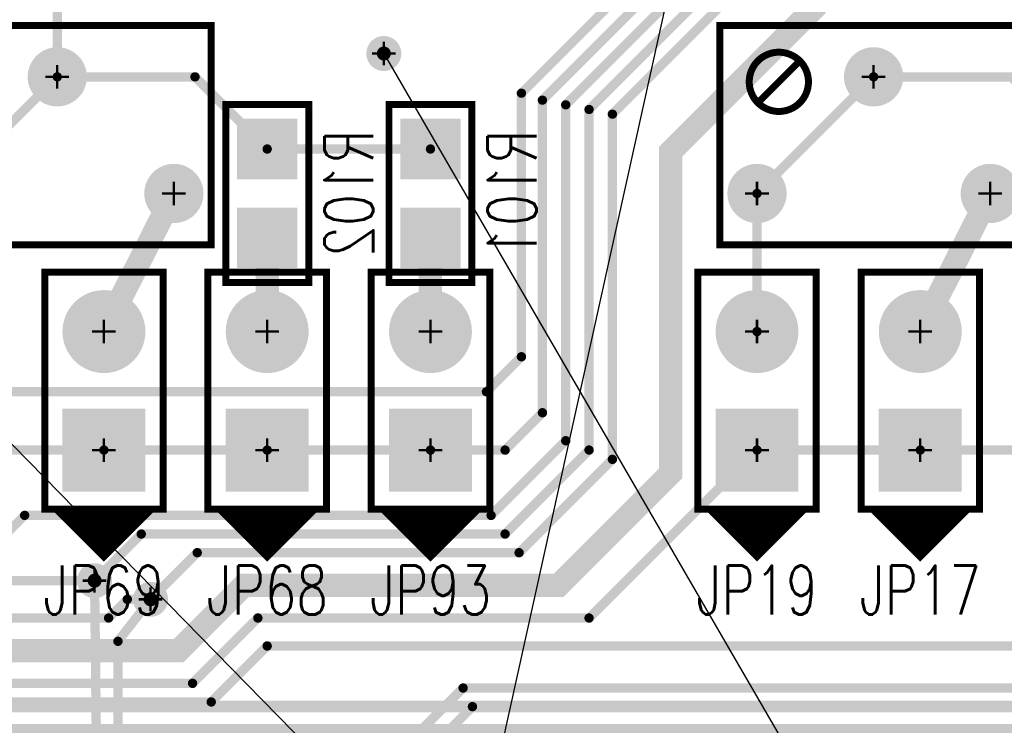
# Model space of a CAD drawing. Extents: x -1 to 210, y -5 to 148.
# Tile 45 of 52: x 138 to 159, y 81 to 96. Entities that reach past the tile are written whole.
import ezdxf
from ezdxf.enums import TextEntityAlignment as Align

# ---------------------------------------------------------------- set-up
doc = ezdxf.new("R2010")
doc.units = 0
for name, pattern in [('POUR_01_-1_0_000000', [2, 1, 1]), ('SIG_115', [2, 1, 1]), ('SIG_116', [2, 1, 1]), ('SIG_118', [2, 1, 1]), ('SIG_119', [2, 1, 1]), ('SIG_12', [2, 1, 1]), ('SIG_120', [2, 1, 1]), ('SIG_202', [2, 1, 1]), ('SIG_211', [2, 1, 1]), ('SIG_221', [2, 1, 1]), ('SIG_229', [2, 1, 1]), ('SIG_230', [2, 1, 1]), ('SIG_5', [2, 1, 1]), ('SIG_52', [2, 1, 1]), ('SIG_67', [2, 1, 1]), ('SIG_68', [2, 1, 1]), ('SIG_69', [2, 1, 1]), ('SIG_82', [2, 1, 1]), ('SIG_83', [2, 1, 1]), ('SIG_94', [2, 1, 1])]:
    doc.linetypes.add(name, pattern=pattern)
for name, color, linetype in [('DRIL_PLTE_THRU_01', 176, 'CONTINUOUS'), ('DRIL_PLTE_THRU_02', 255, 'CONTINUOUS'), ('DRIL_PLTE_THRU_03', 106, 'CONTINUOUS'), ('DRIL_PLTE_THRU_04', 16, 'CONTINUOUS'), ('DRIL_SYMBOL', 254, 'CONTINUOUS'), ('LINK_00', 57, 'CONTINUOUS'), ('PADS_BOT', 1, 'CONTINUOUS'), ('PADS_INNER', 5, 'CONTINUOUS'), ('PADS_TOP', 5, 'CONTINUOUS'), ('PART_BOT_2DLINE_00', 6, 'CONTINUOUS'), ('PART_NAME_01', 4, 'CONTINUOUS'), ('PART_NAME_04', 6, 'CONTINUOUS'), ('PART_TOP_2DLINE_00', 4, 'CONTINUOUS'), ('PART_TOP_2DLINE_01', 4, 'CONTINUOUS'), ('POUR_HEADER_03', 112, 'CONTINUOUS'), ('TRACE_01', 5, 'CONTINUOUS'), ('TRACE_04', 1, 'CONTINUOUS'), ('VIAPTS', 5, 'CONTINUOUS')]:
    doc.layers.add(name, color=color, linetype=linetype)
doc.styles.add('W0$15', font='simplex', dxfattribs={"width": 0.75})

# ---------------------------------------------------------------- blocks, each defined once
blk = doc.blocks.new('POUR_HEADER_4')
at = {"layer": 'POUR_HEADER_03', "linetype": 'POUR_01_-1_0_000000', "const_width": 0.25}
blk.add_lwpolyline([(-19.75, -1.25), (15.75, -1.25), (15.75, -4.75), (25.25, -4.75), (25.25, -61.25), (-2.25, -61.25), (-2.25, -106), (-25.75, -106), (-25.75, -70.75), (-16.75, -70.75), (-16.75, -50.25), (-30.5, -50.25), (-30.5, -40), (-53.25, -40), (-53.25, -46), (-59, -46), (-59, -34.75), (-2.25, -34.75), (-2.25, -52.25), (22, -52.25), (22, -22.5), (0, -22.5), (0, -6.5), (-19.75, -6.5)], close=True, dxfattribs=at)
blk = doc.blocks.new('POUR_HEADER_5')
at = {"layer": 'POUR_HEADER_03', "linetype": 'POUR_01_-1_0_000000', "const_width": 0.25}
blk.add_lwpolyline([(-17, -10), (33.25, -10), (33.25, -20.5), (55.25, -20.5), (55.25, -49.25), (32, -49.25), (32, -31.75), (-25.75, -31.75)], dxfattribs=at)
blk = doc.blocks.new('SMOOTH_0$15')
at = {"const_width": 0.075}
blk.add_lwpolyline([(-0.0375, 0, 1), (0.0375, 0, 1)], format="xyb", close=True, dxfattribs=at)
blk = doc.blocks.new('PART_BODY_TOP_24')
at = {"layer": 'PART_TOP_2DLINE_00', "const_width": 0.15}
blk.add_lwpolyline([(-1.27, -1.27), (3.81, -1.27), (3.81, 1.27), (-1.27, 1.27)], close=True, dxfattribs=at)
blk.add_lwpolyline([(-1.27, 1.016), (-2.286, 0), (-1.27, -1.016), (-1.27, 0.889), (-2.159, 0), (-1.397, -0.762), (-1.397, 0.635), (-2.032, 0), (-1.524, -0.508), (-1.524, 0.381), (-1.905, 0), (-1.651, -0.254), (-1.651, 0.127), (-1.778, 0), (-1.651, -0.127)], dxfattribs=at)
at = {"layer": 'PART_TOP_2DLINE_00'}
for p in [(-1.27, 1.27), (3.81, 1.27), (-1.27, 1.016), (-1.27, 0.889), (-1.397, 0.635), (-1.524, 0.381), (-2.286, 0), (-2.159, 0), (-2.032, 0), (-1.905, 0), (-1.778, 0), (-1.651, 0.127), (-1.651, -0.127), (-1.651, -0.254), (-1.524, -0.508), (-1.397, -0.762), (-1.27, -1.016), (-1.27, -1.27), (3.81, -1.27)]:
    blk.add_blockref('SMOOTH_0$15', p, dxfattribs=at)
blk = doc.blocks.new('DRIL_SYMBOL_1')
at = {"layer": 'DRIL_SYMBOL', "const_width": 0.0508}
for points in [[(0, -0.254), (0, 0.254)], [(-0.254, 0), (0.254, 0)]]:
    blk.add_lwpolyline(points, dxfattribs=at)
blk = doc.blocks.new('DRIL_HOLE_1')
at = {"const_width": 0.5}
blk.add_lwpolyline([(-0.25, 0, 1), (0.25, 0, 1)], format="xyb", close=True, dxfattribs=at)
blk.add_blockref('DRIL_SYMBOL_1', (0, 0))
blk = doc.blocks.new('PAD_5')
at = {"const_width": 0.889}
blk.add_lwpolyline([(0, -0.4445, 1), (0, 0.4445, 1)], format="xyb", close=True, dxfattribs=at)
blk = doc.blocks.new('PAD_6')
at = {"const_width": 1.778}
blk.add_lwpolyline([(-0.889, 0), (0.889, 0)], dxfattribs=at)
blk = doc.blocks.new('STK_TOP_8')
at = {"layer": 'DRIL_PLTE_THRU_01'}
blk.add_blockref('DRIL_HOLE_1', (0, 0), dxfattribs=at)
at = {"layer": 'DRIL_PLTE_THRU_02'}
blk.add_blockref('DRIL_HOLE_1', (0, 0), dxfattribs=at)
at = {"layer": 'DRIL_PLTE_THRU_03'}
blk.add_blockref('DRIL_HOLE_1', (0, 0), dxfattribs=at)
at = {"layer": 'DRIL_PLTE_THRU_04'}
blk.add_blockref('DRIL_HOLE_1', (0, 0), dxfattribs=at)
at = {"layer": 'PADS_BOT'}
blk.add_blockref('PAD_6', (0, 0), dxfattribs=at)
at = {"layer": 'PADS_INNER'}
blk.add_blockref('PAD_5', (0, 0), dxfattribs=at)
at = {"layer": 'PADS_TOP'}
blk.add_blockref('PAD_6', (0, 0), dxfattribs=at)
blk = doc.blocks.new('STK_TOP_9')
at = {"layer": 'DRIL_PLTE_THRU_01'}
blk.add_blockref('DRIL_HOLE_1', (0, 0), dxfattribs=at)
at = {"layer": 'DRIL_PLTE_THRU_02'}
blk.add_blockref('DRIL_HOLE_1', (0, 0), dxfattribs=at)
at = {"layer": 'DRIL_PLTE_THRU_03'}
blk.add_blockref('DRIL_HOLE_1', (0, 0), dxfattribs=at)
at = {"layer": 'DRIL_PLTE_THRU_04'}
blk.add_blockref('DRIL_HOLE_1', (0, 0), dxfattribs=at)
at = {"layer": 'PADS_BOT'}
blk.add_blockref('PAD_5', (0, 0), dxfattribs=at)
at = {"layer": 'PADS_INNER'}
blk.add_blockref('PAD_5', (0, 0), dxfattribs=at)
at = {"layer": 'PADS_TOP'}
blk.add_blockref('PAD_5', (0, 0), dxfattribs=at)
blk = doc.blocks.new('SYM_TOP_5')
for name, p in [('PART_BODY_TOP_24', (0, 0)), ('STK_TOP_8', (0, 0)), ('STK_TOP_9', (2.54, 0))]:
    blk.add_blockref(name, p)
blk = doc.blocks.new('PART_TOP_164')
blk.add_blockref('SYM_TOP_5', (0, 0))
at = {"layer": 'PART_NAME_01', "style": 'W0$15', "width": 0.75}
blk.add_text('JP68', height=1.05, rotation=-90, dxfattribs=at).set_placement((-3, 0), align=Align.MIDDLE_CENTER)
blk = doc.blocks.new('PART_TOP_165')
blk.add_blockref('SYM_TOP_5', (0, 0))
at = {"layer": 'PART_NAME_01', "style": 'W0$15', "width": 0.75}
blk.add_text('JP69', height=1.05, rotation=-90, dxfattribs=at).set_placement((-3, 0), align=Align.MIDDLE_CENTER)
blk = doc.blocks.new('PART_TOP_169')
blk.add_blockref('SYM_TOP_5', (0, 0))
at = {"layer": 'PART_NAME_01', "style": 'W0$15', "width": 0.75}
blk.add_text('JP93', height=1.05, rotation=-90, dxfattribs=at).set_placement((-3, 0), align=Align.MIDDLE_CENTER)
blk = doc.blocks.new('PART_BODY_BOT_21')
at = {"layer": 'PART_BOT_2DLINE_00', "const_width": 0.15}
blk.add_lwpolyline([(1.905, -0.889), (1.905, 0.889), (-1.905, 0.889), (-1.905, -0.889)], close=True, dxfattribs=at)
at = {"layer": 'PART_BOT_2DLINE_00'}
for p in [(-1.905, 0.889), (1.905, 0.889), (-1.905, -0.889), (1.905, -0.889)]:
    blk.add_blockref('SMOOTH_0$15', p, dxfattribs=at)
blk = doc.blocks.new('DRIL_HOLE_0')
blk.add_lwpolyline([(0, 0, 1), (0, 0, 1)], format="xyb", close=True)
blk = doc.blocks.new('PAD_0')
blk.add_lwpolyline([(0, 0, 1), (0, 0, 1)], format="xyb", close=True)
blk = doc.blocks.new('PAD_1')
at = {"const_width": 1.2954}
blk.add_lwpolyline([(-0.6477, 0), (0.6477, 0)], dxfattribs=at)
blk = doc.blocks.new('STK_BOT_4')
at = {"layer": 'DRIL_PLTE_THRU_01'}
blk.add_blockref('DRIL_HOLE_0', (0, 0), dxfattribs=at)
at = {"layer": 'DRIL_PLTE_THRU_02'}
blk.add_blockref('DRIL_HOLE_0', (0, 0), dxfattribs=at)
at = {"layer": 'DRIL_PLTE_THRU_03'}
blk.add_blockref('DRIL_HOLE_0', (0, 0), dxfattribs=at)
at = {"layer": 'DRIL_PLTE_THRU_04'}
blk.add_blockref('DRIL_HOLE_0', (0, 0), dxfattribs=at)
at = {"layer": 'PADS_BOT'}
blk.add_blockref('PAD_1', (0, 0), dxfattribs=at)
at = {"layer": 'PADS_INNER'}
blk.add_blockref('PAD_0', (0, 0), dxfattribs=at)
at = {"layer": 'PADS_TOP'}
blk.add_blockref('PAD_0', (0, 0), dxfattribs=at)
blk = doc.blocks.new('SYM_BOT_2')
for name, p in [('PART_BODY_BOT_21', (0, 0)), ('STK_BOT_4', (-0.9525, 0)), ('STK_BOT_4', (0.9525, 0))]:
    blk.add_blockref(name, p)
blk = doc.blocks.new('PART_BOT_188')
blk.add_blockref('SYM_BOT_2', (0, 0))
at = {"layer": 'PART_NAME_04', "style": 'W0$15', "width": 0.75}
blk.add_text('R101', height=1.05, rotation=180, dxfattribs=at).set_placement((0, 1.75), align=Align.MIDDLE_CENTER)
blk = doc.blocks.new('PART_BOT_189')
blk.add_blockref('SYM_BOT_2', (0, 0))
at = {"layer": 'PART_NAME_04', "style": 'W0$15', "width": 0.75}
blk.add_text('R102', height=1.05, rotation=180, dxfattribs=at).set_placement((0, 1.75), align=Align.MIDDLE_CENTER)
blk = doc.blocks.new('PART_BODY_TOP_38')
at = {"layer": 'PART_TOP_2DLINE_01', "const_width": 0.15}
blk.add_lwpolyline([(-3.3, 2.35), (3.3, 2.35), (3.3, -2.35), (-3.3, -2.35)], close=True, dxfattribs=at)
blk.add_lwpolyline([(1.397, -1.143, 1), (2.667, -1.143, 1)], format="xyb", close=True, dxfattribs=at)
blk.add_lwpolyline([(1.651, -1.524), (2.413, -0.762)], dxfattribs=at)
at = {"layer": 'PART_TOP_2DLINE_01'}
for p in [(-3.3, 2.35), (3.3, 2.35), (2.413, -0.762), (1.651, -1.524), (-3.3, -2.35), (3.3, -2.35)]:
    blk.add_blockref('SMOOTH_0$15', p, dxfattribs=at)
blk = doc.blocks.new('DRIL_SYMBOL_0$7')
at = {"layer": 'DRIL_SYMBOL', "const_width": 0.0508}
for points in [[(0, -0.254), (0, 0.254)], [(-0.254, 0), (0.254, 0)]]:
    blk.add_lwpolyline(points, dxfattribs=at)
blk = doc.blocks.new('DRIL_HOLE_0$7')
at = {"const_width": 0.35}
blk.add_lwpolyline([(-0.175, 0, 1), (0.175, 0, 1)], format="xyb", close=True, dxfattribs=at)
blk.add_blockref('DRIL_SYMBOL_0$7', (0, 0))
blk = doc.blocks.new('PAD_3')
at = {"const_width": 0.635}
blk.add_lwpolyline([(0, -0.3175, 1), (0, 0.3175, 1)], format="xyb", close=True, dxfattribs=at)
blk = doc.blocks.new('STK_TOP_6')
at = {"layer": 'DRIL_PLTE_THRU_01'}
blk.add_blockref('DRIL_HOLE_0$7', (0, 0), dxfattribs=at)
at = {"layer": 'DRIL_PLTE_THRU_02'}
blk.add_blockref('DRIL_HOLE_0$7', (0, 0), dxfattribs=at)
at = {"layer": 'DRIL_PLTE_THRU_03'}
blk.add_blockref('DRIL_HOLE_0$7', (0, 0), dxfattribs=at)
at = {"layer": 'DRIL_PLTE_THRU_04'}
blk.add_blockref('DRIL_HOLE_0$7', (0, 0), dxfattribs=at)
at = {"layer": 'PADS_BOT'}
blk.add_blockref('PAD_3', (0, 0), dxfattribs=at)
at = {"layer": 'PADS_INNER'}
blk.add_blockref('PAD_3', (0, 0), dxfattribs=at)
at = {"layer": 'PADS_TOP'}
blk.add_blockref('PAD_3', (0, 0), dxfattribs=at)
blk = doc.blocks.new('SYM_TOP_19')
for name, p in [('PART_BODY_TOP_38', (0, 0)), ('STK_TOP_6', (-2.5, 1.25)), ('STK_TOP_6', (2.5, 1.25)), ('STK_TOP_6', (0, -1.25))]:
    blk.add_blockref(name, p)
blk = doc.blocks.new('PART_TOP_193')
blk.add_blockref('SYM_TOP_19', (0, 0))
at = {"layer": 'PART_NAME_01', "style": 'W0$15', "width": 0.75}
blk.add_text('VR100', height=1.05, rotation=-180, dxfattribs=at).set_placement((0, -3.25), align=Align.MIDDLE_CENTER)
blk = doc.blocks.new('PART_TOP_233')
blk.add_blockref('SYM_TOP_5', (0, 0))
at = {"layer": 'PART_NAME_01', "style": 'W0$15', "width": 0.75}
blk.add_text('JP17', height=1.05, rotation=-90, dxfattribs=at).set_placement((-3, 0), align=Align.MIDDLE_CENTER)
blk = doc.blocks.new('PART_TOP_235')
blk.add_blockref('SYM_TOP_5', (0, 0))
at = {"layer": 'PART_NAME_01', "style": 'W0$15', "width": 0.75}
blk.add_text('JP19', height=1.05, rotation=-90, dxfattribs=at).set_placement((-3, 0), align=Align.MIDDLE_CENTER)
blk = doc.blocks.new('PART_TOP_250')
blk.add_blockref('SYM_TOP_19', (0, 0))
at = {"layer": 'PART_NAME_01', "style": 'W0$15', "width": 0.75}
blk.add_text('VR2', height=1.05, rotation=-180, dxfattribs=at).set_placement((-0.25, -3.25), align=Align.MIDDLE_CENTER)
blk = doc.blocks.new('SMOOTH_0$2')
at = {"const_width": 0.1}
blk.add_lwpolyline([(-0.05, 0, 1), (0.05, 0, 1)], format="xyb", close=True, dxfattribs=at)
blk = doc.blocks.new('SMOOTH_0$5')
at = {"const_width": 0.25}
blk.add_lwpolyline([(-0.125, 0, 1), (0.125, 0, 1)], format="xyb", close=True, dxfattribs=at)
blk = doc.blocks.new('DRIL_SYMBOL_0$3')
at = {"layer": 'DRIL_SYMBOL', "const_width": 0.0508}
for points in [[(0, -0.254), (0, 0.254)], [(-0.254, 0), (0.254, 0)]]:
    blk.add_lwpolyline(points, dxfattribs=at)
blk = doc.blocks.new('DRIL_HOLE_0$3')
at = {"const_width": 0.15}
blk.add_lwpolyline([(-0.075, 0, 1), (0.075, 0, 1)], format="xyb", close=True, dxfattribs=at)
blk.add_blockref('DRIL_SYMBOL_0$3', (0, 0))
blk = doc.blocks.new('PAD_34')
at = {"const_width": 0.375}
blk.add_lwpolyline([(0, -0.1875, 1), (0, 0.1875, 1)], format="xyb", close=True, dxfattribs=at)
blk = doc.blocks.new('STK_TOP_3')
at = {"layer": 'DRIL_PLTE_THRU_01'}
blk.add_blockref('DRIL_HOLE_0$3', (0, 0), dxfattribs=at)
at = {"layer": 'DRIL_PLTE_THRU_02'}
blk.add_blockref('DRIL_HOLE_0$3', (0, 0), dxfattribs=at)
at = {"layer": 'DRIL_PLTE_THRU_03'}
blk.add_blockref('DRIL_HOLE_0$3', (0, 0), dxfattribs=at)
at = {"layer": 'DRIL_PLTE_THRU_04'}
blk.add_blockref('DRIL_HOLE_0$3', (0, 0), dxfattribs=at)
at = {"layer": 'PADS_BOT'}
blk.add_blockref('PAD_34', (0, 0), dxfattribs=at)
at = {"layer": 'PADS_INNER'}
blk.add_blockref('PAD_34', (0, 0), dxfattribs=at)
at = {"layer": 'PADS_TOP'}
blk.add_blockref('PAD_34', (0, 0), dxfattribs=at)
blk = doc.blocks.new('SYM_TOP_1')
blk.add_blockref('STK_TOP_3', (0, 0))

msp = doc.modelspace()

# ---------------------------------------------------------------- linework, layer by layer
at = {"layer": 'LINK_00', "linetype": 'SIG_52'}
msp.add_line((154.79, 111.25), (145.16, 67.7), dxfattribs=at)
at = {"layer": 'LINK_00', "linetype": 'SIG_12'}
for p in [(120.5, 104.5), (145.5, 95.5)]:
    msp.add_line(p, (169, 55), dxfattribs=at)
at = {"layer": 'TRACE_01', "linetype": 'SIG_67', "const_width": 0.5}
msp.add_lwpolyline([(139.5, 89.54), (141, 92.5)], dxfattribs=at)
at = {"layer": 'TRACE_01', "linetype": 'SIG_221', "const_width": 0.5}
msp.add_lwpolyline([(157, 89.54), (158.5, 92.5)], dxfattribs=at)
at = {"layer": 'TRACE_01', "linetype": 'SIG_230', "const_width": 0.2}
msp.add_lwpolyline([(153.5, 92.5), (153.5, 89.54)], dxfattribs=at)
at = {"layer": 'TRACE_01', "linetype": 'SIG_119', "const_width": 0.2}
msp.add_lwpolyline([(139.3, 84.2), (139.4, 75.2), (141.1, 73.5), (141.1, 65.3), (141.4, 65), (141.4, 48.6)], dxfattribs=at)
at = {"layer": 'TRACE_01', "linetype": 'SIG_120', "const_width": 0.2}
msp.add_lwpolyline([(139.8, 76.4), (139.8, 82.9), (140.5, 83.8)], dxfattribs=at)
at = {"layer": 'TRACE_04', "linetype": 'SIG_5', "const_width": 0.2}
msp.add_lwpolyline([(129, 87), (130.25, 88.25), (147.7, 88.25), (148.45, 89), (148.45, 94.65), (153.1, 99.3), (166.8, 99.3), (174.5, 107), (190.5, 107)], dxfattribs=at)
at = {"layer": 'TRACE_04', "linetype": 'SIG_82', "const_width": 0.2}
for points in [[(146.5, 87), (148.1, 87), (148.9, 87.8), (148.9, 94.5), (153.2, 98.8), (167.05, 98.8), (174, 105.75), (191.79, 105.75), (193.04, 107)], [(139.5, 87), (136, 87)], [(143, 87), (139.5, 87)], [(143, 87), (146.5, 87)]]:
    msp.add_lwpolyline(points, dxfattribs=at)
at = {"layer": 'TRACE_04', "linetype": 'SIG_83', "const_width": 0.2}
for points in [[(138.5, 95), (138.5, 99), (134.75, 102.75)], [(136, 92.5), (138.5, 95)], [(143, 93.453), (141.452, 95), (138.5, 95)], [(143, 93.453), (146.5, 93.453)]]:
    msp.add_lwpolyline(points, dxfattribs=at)
at = {"layer": 'TRACE_04', "linetype": 'SIG_118', "const_width": 0.2}
msp.add_lwpolyline([(137.1, 84.9), (137.8, 85.6), (147.8, 85.6), (149.4, 87.2), (149.4, 94.4), (153.3, 98.3), (168, 98.3), (170.3, 100.6), (191.72, 100.6), (193.04, 101.92)], dxfattribs=at)
at = {"layer": 'TRACE_04', "linetype": 'SIG_119', "const_width": 0.2}
for points in [[(139.3, 84.2), (140.3, 85.2), (148.1, 85.2), (149.9, 87), (149.9, 94.3), (153.4, 97.8), (168.1, 97.8), (168.5, 98.2), (169.7, 99.4), (170.6, 99.4), (190.5, 99.4)], [(139.3, 84.2), (135.4, 84.2), (135.1, 84.5)]]:
    msp.add_lwpolyline(points, dxfattribs=at)
at = {"layer": 'TRACE_04', "linetype": 'SIG_120', "const_width": 0.2}
for points in [[(140.5, 83.8), (141.5, 84.8), (148.4, 84.8), (150.4, 86.8), (150.4, 94.2), (153.5, 97.3), (168.2, 97.3), (169, 98.1), (191.76, 98.1), (193.04, 99.38)], [(139.6, 83.4), (140, 83.8), (140.5, 83.8)], [(139.6, 83.4), (135.1, 83.4)]]:
    msp.add_lwpolyline(points, dxfattribs=at)
at = {"layer": 'TRACE_04', "linetype": 'SIG_211', "const_width": 0.5}
msp.add_lwpolyline([(134, 82.7), (141.1, 82.7), (142.5, 84.1), (149.25, 84.1), (151.65, 86.5), (151.65, 93.4), (154.8, 96.55)], dxfattribs=at)
at = {"layer": 'TRACE_04', "linetype": 'SIG_230', "const_width": 0.2}
for points in [[(153.5, 92.5), (156, 95)], [(160.5, 93.453), (158.952, 95), (156, 95)]]:
    msp.add_lwpolyline(points, dxfattribs=at)
at = {"layer": 'TRACE_04', "linetype": 'SIG_68', "const_width": 0.5}
msp.add_lwpolyline([(143, 89.54), (143, 91.547)], dxfattribs=at)
at = {"layer": 'TRACE_04', "linetype": 'SIG_69', "const_width": 0.5}
msp.add_lwpolyline([(146.5, 89.54), (146.5, 91.547)], dxfattribs=at)
at = {"layer": 'TRACE_04', "linetype": 'SIG_229', "const_width": 0.2}
for points in [[(133.4, 82), (141.4, 82), (142.8, 83.4), (149.9, 83.4), (153.5, 87)], [(153.5, 87), (157, 87)], [(157, 87), (160.5, 87)]]:
    msp.add_lwpolyline(points, dxfattribs=at)
at = {"layer": 'TRACE_04', "linetype": 'SIG_202', "const_width": 0.2}
for points in [[(141.8, 81.6), (132.8, 81.6), (132.5, 81.9), (109.5, 81.9), (108.1, 83.3), (104.1, 83.3), (102.7, 84.7)], [(141.8, 81.6), (143, 82.8), (161.1, 82.8)]]:
    msp.add_lwpolyline(points, dxfattribs=at)
at = {"layer": 'TRACE_04', "linetype": 'SIG_116', "const_width": 0.2}
for points in [[(101.2, 79.8), (101.9, 79.8), (102.8, 80.7), (146, 80.7), (147.2, 81.9)], [(181.2, 75.6), (174.9, 81.9), (147.2, 81.9)]]:
    msp.add_lwpolyline(points, dxfattribs=at)
at = {"layer": 'TRACE_04', "linetype": 'SIG_115', "const_width": 0.2}
msp.add_lwpolyline([(100.5, 79.4), (102.1, 79.4), (103, 80.3), (146.2, 80.3), (147.4, 81.5), (174.7, 81.5)], dxfattribs=at)

# ---------------------------------------------------------------- block references
at = {"linetype": 'SIG_52'}
msp.add_blockref('POUR_HEADER_4', (173.25, 115.75), dxfattribs=at)
at = {"linetype": 'SIG_94'}
msp.add_blockref('POUR_HEADER_5', (139.5, 113.25), dxfattribs=at)
for name, p, rotation in [('PART_TOP_193', (138.5, 93.75), 180), ('PART_TOP_250', (156, 93.75), 180), ('PART_TOP_165', (139.5, 87), 90), ('PART_TOP_164', (143, 87), 90), ('PART_TOP_169', (146.5, 87), 90), ('PART_TOP_235', (153.5, 87), 90), ('PART_TOP_233', (157, 87), 90)]:
    msp.add_blockref(name, p, dxfattribs=dict(rotation=rotation))
at = {"xscale": -1, "rotation": -90}
for name, p in [('PART_BOT_189', (143, 92.5)), ('PART_BOT_188', (146.5, 92.5))]:
    msp.add_blockref(name, p, dxfattribs=at)
at = {"layer": 'TRACE_01'}
for name, p in [('SMOOTH_0$5', (141, 92.5)), ('SMOOTH_0$5', (158.5, 92.5)), ('SMOOTH_0$2', (153.5, 92.5)), ('SMOOTH_0$5', (139.5, 89.54)), ('SMOOTH_0$5', (157, 89.54)), ('SMOOTH_0$2', (153.5, 89.54)), ('SMOOTH_0$2', (139.3, 84.2)), ('SMOOTH_0$2', (140.5, 83.8)), ('SMOOTH_0$2', (139.8, 82.9))]:
    msp.add_blockref(name, p, dxfattribs=at)
at = {"layer": 'TRACE_04'}
for name, p in [('SMOOTH_0$2', (138.5, 95)), ('SMOOTH_0$2', (138.5, 95)), ('SMOOTH_0$2', (138.5, 95)), ('SMOOTH_0$2', (141.452, 95)), ('SMOOTH_0$2', (156, 95)), ('SMOOTH_0$2', (156, 95)), ('SMOOTH_0$2', (148.45, 94.65)), ('SMOOTH_0$2', (148.9, 94.5)), ('SMOOTH_0$2', (149.4, 94.4)), ('SMOOTH_0$2', (149.9, 94.3)), ('SMOOTH_0$2', (150.4, 94.2)), ('SMOOTH_0$2', (143, 93.453)), ('SMOOTH_0$2', (143, 93.453)), ('SMOOTH_0$2', (146.5, 93.453)), ('SMOOTH_0$5', (151.65, 93.4)), ('SMOOTH_0$2', (153.5, 92.5)), ('SMOOTH_0$5', (143, 91.547)), ('SMOOTH_0$5', (146.5, 91.547)), ('SMOOTH_0$5', (143, 89.54)), ('SMOOTH_0$5', (146.5, 89.54)), ('SMOOTH_0$2', (148.45, 89)), ('SMOOTH_0$2', (147.7, 88.25)), ('SMOOTH_0$2', (148.9, 87.8)), ('SMOOTH_0$2', (149.4, 87.2)), ('SMOOTH_0$2', (139.5, 87)), ('SMOOTH_0$2', (139.5, 87)), ('SMOOTH_0$2', (143, 87)), ('SMOOTH_0$2', (143, 87)), ('SMOOTH_0$2', (146.5, 87)), ('SMOOTH_0$2', (146.5, 87)), ('SMOOTH_0$2', (148.1, 87)), ('SMOOTH_0$2', (149.9, 87)), ('SMOOTH_0$2', (153.5, 87)), ('SMOOTH_0$2', (153.5, 87)), ('SMOOTH_0$2', (157, 87)), ('SMOOTH_0$2', (157, 87)), ('SMOOTH_0$2', (150.4, 86.8)), ('SMOOTH_0$5', (151.65, 86.5)), ('SMOOTH_0$2', (137.8, 85.6)), ('SMOOTH_0$2', (147.8, 85.6)), ('SMOOTH_0$2', (140.3, 85.2)), ('SMOOTH_0$2', (148.1, 85.2)), ('SMOOTH_0$2', (141.5, 84.8)), ('SMOOTH_0$2', (148.4, 84.8)), ('SMOOTH_0$2', (139.3, 84.2)), ('SMOOTH_0$2', (139.3, 84.2)), ('SMOOTH_0$5', (142.5, 84.1)), ('SMOOTH_0$5', (149.25, 84.1)), ('SMOOTH_0$2', (140, 83.8)), ('SMOOTH_0$2', (140.5, 83.8)), ('SMOOTH_0$2', (140.5, 83.8)), ('SMOOTH_0$2', (139.6, 83.4)), ('SMOOTH_0$2', (139.6, 83.4)), ('SMOOTH_0$2', (142.8, 83.4)), ('SMOOTH_0$2', (149.9, 83.4)), ('SMOOTH_0$5', (141.1, 82.7)), ('SMOOTH_0$2', (143, 82.8)), ('SMOOTH_0$2', (141.4, 82)), ('SMOOTH_0$2', (147.2, 81.9)), ('SMOOTH_0$2', (147.2, 81.9)), ('SMOOTH_0$2', (141.8, 81.6)), ('SMOOTH_0$2', (141.8, 81.6)), ('SMOOTH_0$2', (147.4, 81.5))]:
    msp.add_blockref(name, p, dxfattribs=at)
at = {"layer": 'VIAPTS', "linetype": 'SIG_12'}
msp.add_blockref('SYM_TOP_1', (145.5, 95.5), dxfattribs=at)
at = {"layer": 'VIAPTS', "linetype": 'SIG_119'}
msp.add_blockref('SYM_TOP_1', (139.3, 84.2), dxfattribs=at)
at = {"layer": 'VIAPTS', "linetype": 'SIG_120'}
msp.add_blockref('SYM_TOP_1', (140.5, 83.8), dxfattribs=at)

doc.saveas('drawing.dxf')
